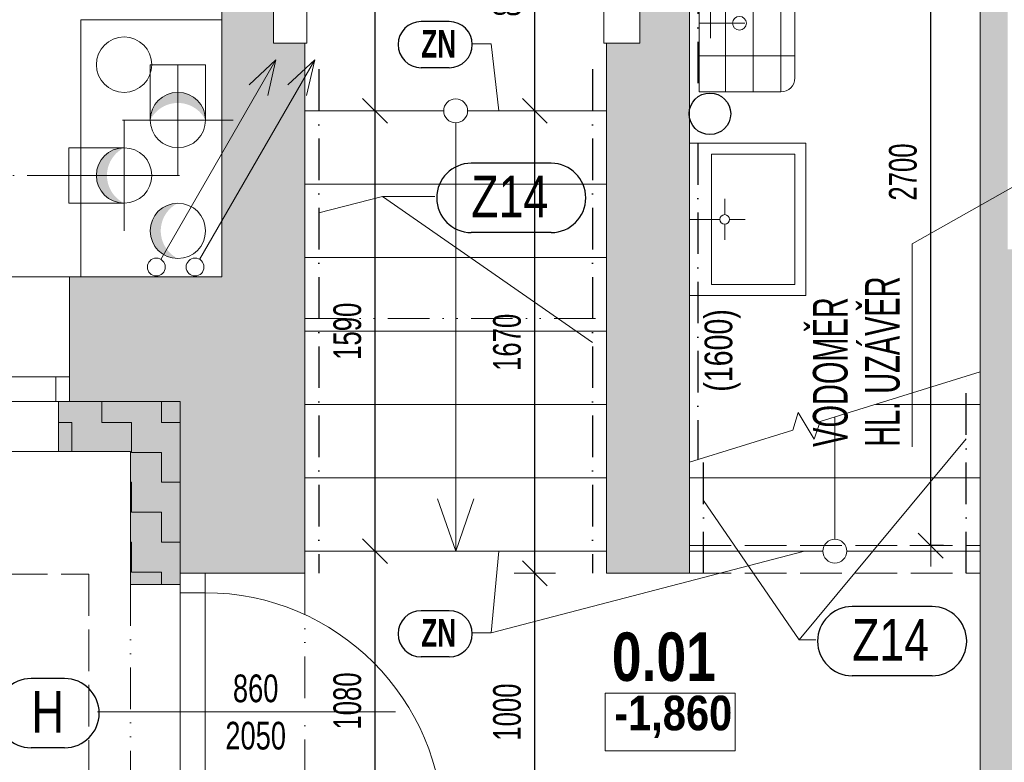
# Model space of a CAD drawing. Header units: millimetres. Extents: x -97971 to 48677, y -63570 to -5533.
# Tile 35 of 65: x -1808 to 1750, y -58899 to -56218. Entities that reach past the tile are written whole.
import ezdxf

# ---------------------------------------------------------------- set-up
doc = ezdxf.new("R2010")
doc.units = ezdxf.units.MM
doc.header["$PDMODE"] = 65
for name, pattern in [('Carkovana 2x_1', [200, 150, -50]), ('Cerchovana_1', [250, 150, -50, 0, -50]), ('JIS_09_15', [300, 150, -50, 0, -50, 0, -50])]:
    doc.linetypes.add(name, pattern=pattern)
for name, color, linetype, lineweight in [('XR$1$1.PP - NÁVRH_1', 7, 'Continuous', 25), ('XR$2$KOTY_1', 7, 'Continuous', 25), ('XR$3$ZAŘIZOVÁKY_1', 7, 'Continuous', 25), ('XR$4$VÝPLNĚ_1', 7, 'Continuous', 25), ('XR$6$VÝROBKY ___1', 7, 'Continuous', 25), ('XR$7$FILING ___1', 7, 'Continuous', 25), ('XR$8$TZB ___1', 7, 'Continuous', 25), ('XR$9$KCE NAD_1', 7, 'Continuous', 25)]:
    doc.layers.add(name, color=color, linetype=linetype, lineweight=lineweight)
doc.styles.add('ARIAL', font='ARIAL.TTF')
doc.styles.add('Arial Black', font='Arial Black')
doc.styles.add('ARIALNARROW', font='ARIALN.TTF')
doc.dimstyles.new('DIMSTYLE_3', dxfattribs={"dimtxt": 100, "dimasz": 150, "dimexe": 0, "dimexo": 0, "dimgap": 50, "dimtad": 2, "dimdec": 0, "dimrnd": 5, "dimzin": 12, "dimdsep": 46, "dimtxsty": 'ARIALNARROW', "dimblk1": 'ALL_ML_STRICH', "dimblk2": 'ALL_ML_STRICH', "dimsah": 1, "dimcen": 0, "dimclrd": 6, "dimclre": 6, "dimclrt": 6, "dimadec": 0, "dimazin": 0, "dimtfac": 1, "dimtdec": 0, "dimtix": 1, "dimtmove": 2, "dimatfit": 3, "dimfxl": 0, "dimtzin": 0, "dimlwd": 0, "dimlwe": 13, "dimarcsym": 0})
doc.dimstyles.new('DIMSTYLE_5', dxfattribs={"dimtxt": 100, "dimasz": 150, "dimexe": 0, "dimexo": 0, "dimgap": 50, "dimtad": 2, "dimdec": 0, "dimrnd": 5, "dimzin": 12, "dimdsep": 46, "dimtxsty": 'ARIALNARROW', "dimblk1": 'ALL_ML_STRICH', "dimblk2": 'ALL_ML_STRICH', "dimsah": 1, "dimcen": 0, "dimclrd": 6, "dimclre": 6, "dimclrt": 6, "dimadec": 0, "dimazin": 0, "dimtfac": 1, "dimtdec": 0, "dimtix": 1, "dimtmove": 2, "dimatfit": 3, "dimfxl": 0, "dimtvp": 1.2, "dimtzin": 0, "dimlwd": 0, "dimlwe": 13, "dimarcsym": 0})

# ---------------------------------------------------------------- blocks, each defined once
blk = doc.blocks.new('ALL_ML_STRICH')
at = {"color": 0, "linetype": 'ByBlock', "lineweight": -2}
for p, q in [((0, -0.5), (0, 0.5)), ((-0.3, -0.3), (0.3, 0.3)), ((-1, 0), (0.5, 0))]:
    blk.add_line(p, q, dxfattribs=at)
blk = doc.blocks.new('*D24')
at = {"layer": 'DEFPOINTS', "color": 6, "linetype": 'Continuous', "lineweight": 13}
for p in [(-1227.8, -58216.7), (-2969.6, -59216.7), (-1227.8, -59216.7)]:
    blk.add_point(p, dxfattribs=at)
at = {"layer": 'XR$2$KOTY_1', "color": 6, "linetype": 'Continuous', "lineweight": -2}
for p, q in [((-2449.2, -58216.7), (-2969.6, -58216.7)), ((-2969.6, -59216.7), (-2969.6, -58216.7)), ((-2449.2, -59216.7), (-2969.6, -59216.7))]:
    blk.add_line(p, q, dxfattribs=at)
at = {"layer": 'XR$2$KOTY_1', "color": 6, "linetype": 'Continuous', "lineweight": 13, "xscale": 150, "yscale": 150, "zscale": 150}
for p, rotation in [((-2969.6, -58216.7), 90), ((-2969.6, -59216.7), 270)]:
    blk.add_blockref('ALL_ML_STRICH', p, dxfattribs=dict(at, rotation=rotation))
at = {"layer": 'XR$2$KOTY_1', "color": 6, "linetype": 'Continuous', "lineweight": 13, "insert": (-2919.6, -58831.3), "char_height": 100, "width": 5, "attachment_point": 1, "rotation": 90, "line_spacing_factor": 0.60241, "style": 'ARIALNARROW'}
blk.add_mtext('\\W0.81;2050', dxfattribs=at)
at = {"layer": 'XR$2$KOTY_1', "color": 6, "linetype": 'Continuous', "lineweight": 13, "insert": (-3069.6, -58717.7), "char_height": 100, "width": 324.571, "attachment_point": 5, "rotation": 90, "style": 'ARIALNARROW'}
blk.add_mtext('\\W0.81;\\A1;{1000}', dxfattribs=at)
blk = doc.blocks.new('*D25')
at = {"layer": 'DEFPOINTS', "color": 6, "linetype": 'Continuous', "lineweight": 13}
for p in [(-1227.8, -57596.7), (-2969.6, -58216.7), (-1227.8, -58216.7)]:
    blk.add_point(p, dxfattribs=at)
at = {"layer": 'XR$2$KOTY_1', "color": 6, "linetype": 'Continuous', "lineweight": -2}
for p, q in [((-2969.6, -57596.7), (-2969.6, -57596.7)), ((-2969.6, -58216.7), (-2969.6, -57596.7)), ((-2449.2, -58216.7), (-2969.6, -58216.7))]:
    blk.add_line(p, q, dxfattribs=at)
at = {"layer": 'XR$2$KOTY_1', "color": 6, "linetype": 'Continuous', "lineweight": 13, "xscale": 150, "yscale": 150, "zscale": 150}
for p, rotation in [((-2969.6, -57596.7), 90), ((-2969.6, -58216.7), 270)]:
    blk.add_blockref('ALL_ML_STRICH', p, dxfattribs=dict(at, rotation=rotation))
at = {"layer": 'XR$2$KOTY_1', "color": 6, "linetype": 'Continuous', "lineweight": 13, "insert": (-3069.6, -57904.1), "char_height": 100, "width": 243.429, "attachment_point": 5, "rotation": 90, "style": 'ARIALNARROW'}
blk.add_mtext('\\W0.81;\\A1;{620}', dxfattribs=at)
blk = doc.blocks.new('*D69')
at = {"layer": 'DEFPOINTS', "color": 6, "linetype": 'Continuous', "lineweight": 13}
for p in [(-1407.8, -57776.7), (-3419.6, -59666.7), (-1227.8, -59666.7)]:
    blk.add_point(p, dxfattribs=at)
at = {"layer": 'XR$2$KOTY_1', "color": 6, "linetype": 'Continuous', "lineweight": -2}
for p, q in [((-3419.6, -57776.7), (-3419.6, -57776.7)), ((-3419.6, -59666.7), (-3419.6, -57776.7)), ((-2169.1, -59666.7), (-3419.6, -59666.7))]:
    blk.add_line(p, q, dxfattribs=at)
at = {"layer": 'XR$2$KOTY_1', "color": 6, "linetype": 'Continuous', "lineweight": 13, "xscale": 150, "yscale": 150, "zscale": 150}
for p, rotation in [((-3419.6, -57776.7), 90), ((-3419.6, -59666.7), 270)]:
    blk.add_blockref('ALL_ML_STRICH', p, dxfattribs=dict(at, rotation=rotation))
at = {"layer": 'XR$2$KOTY_1', "color": 6, "linetype": 'Continuous', "lineweight": 13, "insert": (-3519.6, -58722.7), "char_height": 100, "width": 324.571, "attachment_point": 5, "rotation": 90, "style": 'ARIALNARROW'}
blk.add_mtext('\\W0.81;\\A1;{1890}', dxfattribs=at)
blk = doc.blocks.new('*D70')
at = {"layer": 'DEFPOINTS', "color": 6, "linetype": 'Continuous', "lineweight": 13}
for p in [(-1227.8, -57596.7), (-3419.6, -57776.7), (-1407.8, -57776.7)]:
    blk.add_point(p, dxfattribs=at)
at = {"layer": 'XR$2$KOTY_1', "color": 6, "linetype": 'Continuous', "lineweight": -2}
for p, q in [((-3419.6, -57596.7), (-3419.6, -57596.7)), ((-3419.6, -57776.7), (-3419.6, -57596.7)), ((-3419.6, -57776.7), (-3419.6, -57776.7))]:
    blk.add_line(p, q, dxfattribs=at)
at = {"layer": 'XR$2$KOTY_1', "color": 6, "linetype": 'Continuous', "lineweight": 13, "xscale": 150, "yscale": 150, "zscale": 150}
for p, rotation in [((-3419.6, -57596.7), 90), ((-3419.6, -57776.7), 270)]:
    blk.add_blockref('ALL_ML_STRICH', p, dxfattribs=dict(at, rotation=rotation))
at = {"layer": 'XR$2$KOTY_1', "color": 6, "linetype": 'Continuous', "lineweight": 13, "insert": (-3519.6, -57901.8), "char_height": 100, "width": 243.429, "attachment_point": 5, "rotation": 90, "style": 'ARIALNARROW'}
blk.add_mtext('\\W0.81;\\A1;{180}', dxfattribs=at)
blk = doc.blocks.new('*D74')
at = {"layer": 'DEFPOINTS', "color": 6, "linetype": 'Continuous', "lineweight": 13}
for p in [(-17937.8, -57596.7), (-1407.8, -59846.7), (-17937.8, -61853)]:
    blk.add_point(p, dxfattribs=at)
at = {"layer": 'XR$2$KOTY_1', "color": 6, "linetype": 'Continuous', "lineweight": -2}
for p, q in [((-17937.8, -61495.2), (-17937.8, -61853)), ((-1407.8, -61564.9), (-1407.8, -61853)), ((-17937.8, -61853), (-1407.8, -61853))]:
    blk.add_line(p, q, dxfattribs=at)
at = {"layer": 'XR$2$KOTY_1', "color": 6, "linetype": 'Continuous', "lineweight": 13, "xscale": 150, "yscale": 150, "zscale": 150, "rotation": 180}
blk.add_blockref('ALL_ML_STRICH', (-17937.8, -61853), dxfattribs=at)
at = {"layer": 'XR$2$KOTY_1', "color": 6, "linetype": 'Continuous', "lineweight": 13, "xscale": 150, "yscale": 150, "zscale": 150}
blk.add_blockref('ALL_ML_STRICH', (-1407.8, -61853), dxfattribs=at)
at = {"layer": 'XR$2$KOTY_1', "color": 6, "linetype": 'Continuous', "lineweight": 13, "insert": (-9677.5, -61753), "char_height": 100, "width": 405.714, "attachment_point": 5, "style": 'ARIALNARROW'}
blk.add_mtext('\\W0.81;\\A1;{16530}', dxfattribs=at)
blk = doc.blocks.new('*D87')
at = {"layer": 'DEFPOINTS', "color": 6, "linetype": 'Continuous', "lineweight": 13}
for p in [(-2627.8, -57146.7), (-1627.8, -57146.7), (-2627.8, -61390.3)]:
    blk.add_point(p, dxfattribs=at)
at = {"layer": 'XR$2$KOTY_1', "color": 6, "linetype": 'Continuous', "lineweight": -2}
for p, q in [((-2627.8, -60861.5), (-2627.8, -61390.3)), ((-1627.8, -60865.3), (-1627.8, -61390.3)), ((-2627.8, -61390.3), (-1627.8, -61390.3))]:
    blk.add_line(p, q, dxfattribs=at)
at = {"layer": 'XR$2$KOTY_1', "color": 6, "linetype": 'Continuous', "lineweight": 13, "xscale": 150, "yscale": 150, "zscale": 150, "rotation": 180}
blk.add_blockref('ALL_ML_STRICH', (-2627.8, -61390.3), dxfattribs=at)
at = {"layer": 'XR$2$KOTY_1', "color": 6, "linetype": 'Continuous', "lineweight": 13, "xscale": 150, "yscale": 150, "zscale": 150}
blk.add_blockref('ALL_ML_STRICH', (-1627.8, -61390.3), dxfattribs=at)
at = {"layer": 'XR$2$KOTY_1', "color": 6, "linetype": 'Continuous', "lineweight": 13, "insert": (-2128.9, -61290.3), "char_height": 100, "width": 324.571, "attachment_point": 5, "style": 'ARIALNARROW'}
blk.add_mtext('\\W0.81;\\A1;{1000}', dxfattribs=at)
at = {"layer": 'XR$2$KOTY_1', "color": 6, "linetype": 'Continuous', "lineweight": 13, "insert": (-2375, -61440.3), "char_height": 100, "width": 5, "attachment_point": 1, "line_spacing_factor": 0.60241, "style": 'ARIALNARROW'}
blk.add_mtext('\\W0.81;850(1550)', dxfattribs=at)
blk = doc.blocks.new('*D88')
at = {"layer": 'DEFPOINTS', "color": 6, "linetype": 'Continuous', "lineweight": 13}
for p in [(-1627.8, -57146.7), (-1227.8, -57596.7), (-1627.8, -61390.3)]:
    blk.add_point(p, dxfattribs=at)
at = {"layer": 'XR$2$KOTY_1', "color": 6, "linetype": 'Continuous', "lineweight": -2}
for p, q in [((-1627.8, -60865.3), (-1627.8, -61390.3)), ((-1227.8, -60865.3), (-1227.8, -61390.3)), ((-1627.8, -61390.3), (-1227.8, -61390.3))]:
    blk.add_line(p, q, dxfattribs=at)
at = {"layer": 'XR$2$KOTY_1', "color": 6, "linetype": 'Continuous', "lineweight": 13, "xscale": 150, "yscale": 150, "zscale": 150, "rotation": 180}
blk.add_blockref('ALL_ML_STRICH', (-1627.8, -61390.3), dxfattribs=at)
at = {"layer": 'XR$2$KOTY_1', "color": 6, "linetype": 'Continuous', "lineweight": 13, "xscale": 150, "yscale": 150, "zscale": 150}
blk.add_blockref('ALL_ML_STRICH', (-1227.8, -61390.3), dxfattribs=at)
at = {"layer": 'XR$2$KOTY_1', "color": 6, "linetype": 'Continuous', "lineweight": 13, "insert": (-1425.3, -61290.3), "char_height": 100, "width": 243.429, "attachment_point": 5, "style": 'ARIALNARROW'}
blk.add_mtext('\\W0.81;\\A1;{400}', dxfattribs=at)
blk = doc.blocks.new('*D105')
at = {"layer": 'DEFPOINTS', "color": 6, "linetype": 'Continuous', "lineweight": 13}
for p in [(312.2, -58216.7), (53.2, -59216.7), (362.2, -59216.7)]:
    blk.add_point(p, dxfattribs=at)
at = {"layer": 'XR$2$KOTY_1', "color": 6, "linetype": 'Continuous', "lineweight": -2}
for p, q in [((53.2, -58216.7), (53.2, -58216.7)), ((53.2, -59216.7), (53.2, -58216.7)), ((53.2, -59216.7), (53.2, -59216.7))]:
    blk.add_line(p, q, dxfattribs=at)
at = {"layer": 'XR$2$KOTY_1', "color": 6, "linetype": 'Continuous', "lineweight": 13, "xscale": 150, "yscale": 150, "zscale": 150}
for p, rotation in [((53.2, -58216.7), 90), ((53.2, -59216.7), 270)]:
    blk.add_blockref('ALL_ML_STRICH', p, dxfattribs=dict(at, rotation=rotation))
at = {"layer": 'XR$2$KOTY_1', "color": 6, "linetype": 'Continuous', "lineweight": 13, "insert": (-46.8, -58717.7), "char_height": 100, "width": 324.571, "attachment_point": 5, "rotation": 90, "style": 'ARIALNARROW'}
blk.add_mtext('\\W0.81;\\A1;{1000}', dxfattribs=at)
blk = doc.blocks.new('*D106')
at = {"layer": 'DEFPOINTS', "color": 6, "linetype": 'Continuous', "lineweight": 13}
for p in [(312.2, -56546.7), (53.2, -58216.7), (312.2, -58216.7)]:
    blk.add_point(p, dxfattribs=at)
at = {"layer": 'XR$2$KOTY_1', "color": 6, "linetype": 'Continuous', "lineweight": -2}
for p, q in [((53.2, -56546.7), (53.2, -56546.7)), ((53.2, -58216.7), (53.2, -56546.7)), ((53.2, -58216.7), (53.2, -58216.7))]:
    blk.add_line(p, q, dxfattribs=at)
at = {"layer": 'XR$2$KOTY_1', "color": 6, "linetype": 'Continuous', "lineweight": 13, "xscale": 150, "yscale": 150, "zscale": 150}
for p, rotation in [((53.2, -56546.7), 90), ((53.2, -58216.7), 270)]:
    blk.add_blockref('ALL_ML_STRICH', p, dxfattribs=dict(at, rotation=rotation))
at = {"layer": 'XR$2$KOTY_1', "color": 6, "linetype": 'Continuous', "lineweight": 13, "insert": (-46.8, -57382.7), "char_height": 100, "width": 324.571, "attachment_point": 5, "rotation": 90, "style": 'ARIALNARROW'}
blk.add_mtext('\\W0.81;\\A1;{1670}', dxfattribs=at)
blk = doc.blocks.new('*D107')
at = {"layer": 'DEFPOINTS', "color": 6, "linetype": 'Continuous', "lineweight": 13}
for p in [(312.2, -55716.7), (53.2, -56546.7), (312.2, -56546.7)]:
    blk.add_point(p, dxfattribs=at)
at = {"layer": 'XR$2$KOTY_1', "color": 6, "linetype": 'Continuous', "lineweight": -2}
for p, q in [((53.2, -55716.7), (53.2, -55716.7)), ((53.2, -56546.7), (53.2, -55716.7)), ((53.2, -56546.7), (53.2, -56546.7))]:
    blk.add_line(p, q, dxfattribs=at)
at = {"layer": 'XR$2$KOTY_1', "color": 6, "linetype": 'Continuous', "lineweight": 13, "xscale": 150, "yscale": 150, "zscale": 150}
for p, rotation in [((53.2, -55716.7), 90), ((53.2, -56546.7), 270)]:
    blk.add_blockref('ALL_ML_STRICH', p, dxfattribs=dict(at, rotation=rotation))
at = {"layer": 'XR$2$KOTY_1', "color": 6, "linetype": 'Continuous', "lineweight": 13, "insert": (-46.8, -56129.1), "char_height": 100, "width": 243.429, "attachment_point": 5, "rotation": 90, "style": 'ARIALNARROW'}
blk.add_mtext('\\W0.81;\\A1;{830}', dxfattribs=at)
blk = doc.blocks.new('*D116')
at = {"layer": 'DEFPOINTS', "color": 6, "linetype": 'Continuous', "lineweight": 13}
for p in [(1662.2, -55416.7), (1442.9, -58116.7), (1483.6, -58116.7)]:
    blk.add_point(p, dxfattribs=at)
at = {"layer": 'XR$2$KOTY_1', "color": 6, "linetype": 'Continuous', "lineweight": -2}
for p, q in [((1483.6, -55416.7), (1483.6, -55416.7)), ((1483.6, -58116.7), (1483.6, -55416.7)), ((1529.5, -58116.7), (1483.6, -58116.7))]:
    blk.add_line(p, q, dxfattribs=at)
at = {"layer": 'XR$2$KOTY_1', "color": 6, "linetype": 'Continuous', "lineweight": 13, "xscale": 150, "yscale": 150, "zscale": 150}
for p, rotation in [((1483.6, -55416.7), 90), ((1483.6, -58116.7), 270)]:
    blk.add_blockref('ALL_ML_STRICH', p, dxfattribs=dict(at, rotation=rotation))
at = {"layer": 'XR$2$KOTY_1', "color": 6, "linetype": 'Continuous', "lineweight": 13, "insert": (1383.6, -56767.7), "char_height": 100, "width": 324.571, "attachment_point": 5, "rotation": 90, "style": 'ARIALNARROW'}
blk.add_mtext('\\W0.81;\\A1;{2700}', dxfattribs=at)
blk = doc.blocks.new('*D154')
at = {"layer": 'DEFPOINTS', "color": 6, "linetype": 'Continuous', "lineweight": 13}
for p in [(-777.8, -58136.7), (-777.8, -59216.7), (-523.9, -59216.7)]:
    blk.add_point(p, dxfattribs=at)
at = {"layer": 'XR$2$KOTY_1', "color": 6, "linetype": 'Continuous', "lineweight": -2}
for p, q in [((-523.9, -58136.7), (-523.9, -58136.7)), ((-523.9, -59216.7), (-523.9, -58136.7)), ((-523.9, -59216.7), (-523.9, -59216.7))]:
    blk.add_line(p, q, dxfattribs=at)
at = {"layer": 'XR$2$KOTY_1', "color": 6, "linetype": 'Continuous', "lineweight": 13, "xscale": 150, "yscale": 150, "zscale": 150}
for p, rotation in [((-523.9, -58136.7), 90), ((-523.9, -59216.7), 270)]:
    blk.add_blockref('ALL_ML_STRICH', p, dxfattribs=dict(at, rotation=rotation))
at = {"layer": 'XR$2$KOTY_1', "color": 6, "linetype": 'Continuous', "lineweight": 13, "insert": (-623.9, -58677.7), "char_height": 100, "width": 324.571, "attachment_point": 5, "rotation": 90, "style": 'ARIALNARROW'}
blk.add_mtext('\\W0.81;\\A1;{1080}', dxfattribs=at)
blk = doc.blocks.new('*D155')
at = {"layer": 'DEFPOINTS', "color": 6, "linetype": 'Continuous', "lineweight": 13}
for p in [(-777.8, -56546.7), (-777.8, -58136.7), (-523.9, -58136.7)]:
    blk.add_point(p, dxfattribs=at)
at = {"layer": 'XR$2$KOTY_1', "color": 6, "linetype": 'Continuous', "lineweight": -2}
for p, q in [((-523.9, -56546.7), (-523.9, -56546.7)), ((-523.9, -58136.7), (-523.9, -56546.7)), ((-523.9, -58136.7), (-523.9, -58136.7))]:
    blk.add_line(p, q, dxfattribs=at)
at = {"layer": 'XR$2$KOTY_1', "color": 6, "linetype": 'Continuous', "lineweight": 13, "xscale": 150, "yscale": 150, "zscale": 150}
for p, rotation in [((-523.9, -56546.7), 90), ((-523.9, -58136.7), 270)]:
    blk.add_blockref('ALL_ML_STRICH', p, dxfattribs=dict(at, rotation=rotation))
at = {"layer": 'XR$2$KOTY_1', "color": 6, "linetype": 'Continuous', "lineweight": 13, "insert": (-623.9, -57342.7), "char_height": 100, "width": 324.571, "attachment_point": 5, "rotation": 90, "style": 'ARIALNARROW'}
blk.add_mtext('\\W0.81;\\A1;{1590}', dxfattribs=at)
blk = doc.blocks.new('*D156')
at = {"layer": 'DEFPOINTS', "color": 6, "linetype": 'Continuous', "lineweight": 13}
for p in [(-1077.8, -54166.7), (-777.8, -56546.7), (-523.9, -56546.7)]:
    blk.add_point(p, dxfattribs=at)
at = {"layer": 'XR$2$KOTY_1', "color": 6, "linetype": 'Continuous', "lineweight": -2}
for p, q in [((-523.9, -54166.7), (-523.9, -54166.7)), ((-523.9, -56546.7), (-523.9, -54166.7)), ((-523.9, -56546.7), (-523.9, -56546.7))]:
    blk.add_line(p, q, dxfattribs=at)
at = {"layer": 'XR$2$KOTY_1', "color": 6, "linetype": 'Continuous', "lineweight": 13, "xscale": 150, "yscale": 150, "zscale": 150}
for p, rotation in [((-523.9, -54166.7), 90), ((-523.9, -56546.7), 270)]:
    blk.add_blockref('ALL_ML_STRICH', p, dxfattribs=dict(at, rotation=rotation))
at = {"layer": 'XR$2$KOTY_1', "color": 6, "linetype": 'Continuous', "lineweight": 13, "insert": (-623.9, -55357.7), "char_height": 100, "width": 324.571, "attachment_point": 5, "rotation": 90, "style": 'ARIALNARROW'}
blk.add_mtext('\\W0.81;\\A1;{2380}', dxfattribs=at)
blk = doc.blocks.new('KOMPLEXNÍ OBJEKT_19')
at = {"layer": 'XR$3$ZAŘIZOVÁKY_1', "color": 251, "linetype": 'Continuous', "lineweight": 13}
for p, q in [((612.2, -56663.4), (612.2, -57214.1)), ((612.2, -56663.4), (1032.2, -56663.4)), ((1032.2, -57214.1), (1032.2, -56663.4)), ((692.2, -56703.4), (992.2, -56703.4)), ((692.2, -57174.1), (692.2, -56703.4)), ((992.2, -56703.4), (992.2, -57174.1)), ((739.3, -56921.5), (739.3, -56864.8)), ((722.2, -56938.7), (612.2, -56938.7)), ((739.3, -56955.9), (739.3, -57012.6)), ((756.5, -56938.7), (813.2, -56938.7)), ((992.2, -57174.1), (692.2, -57174.1)), ((612.2, -57214.1), (956.2, -57214.1)), ((612.2, -57214.1), (1032.2, -57214.1))]:
    blk.add_line(p, q, dxfattribs=at)
blk.add_arc((739.3, -56938.7), 17.2, 270.0000172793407, 269.9999999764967, dxfattribs=at)
blk = doc.blocks.new('KOMPLEXNÍ OBJEKT_28')
at = {"layer": 'XR$3$ZAŘIZOVÁKY_1', "color": 251, "linetype": 'Continuous', "lineweight": 13}
for p, q in [((647.5, -55983), (647.5, -56478)), ((942.5, -55983), (647.5, -55983)), ((942.5, -55983), (667.5, -55983)), ((742.5, -56478), (742.5, -55983)), ((842.5, -56478), (842.5, -55983)), ((942.5, -56478), (942.5, -55983)), ((992.5, -56428), (992.5, -56033)), ((992.5, -56113.3), (647.5, -56113.3)), ((688.4, -56176.7), (688.4, -56230.5)), ((647.5, -56230.5), (792.5, -56230.5)), ((667.5, -56230.5), (812.5, -56230.5)), ((688.4, -56284.2), (688.4, -56230.5)), ((992.5, -56347.6), (647.5, -56347.6)), ((647.5, -56478), (942.5, -56478)), ((667.5, -56478), (942.5, -56478))]:
    blk.add_line(p, q, dxfattribs=at)
blk.add_circle((792.5, -56230.5), 25, dxfattribs=at)
for centre, start, end in [((942.5, -56033), 0, 90), ((942.5, -56428), 270, 0)]:
    blk.add_arc(centre, 50, start, end, dxfattribs=at)

msp = doc.modelspace()

# ---------------------------------------------------------------- hatches: boundary and pattern name
at = {"layer": 'XR$7$FILING ___1', "linetype": 'Carkovana 2x_1', "lineweight": 50}
msp.add_hatch(color=254, dxfattribs=at).paths.add_polyline_path([(1962.2, -55316.7), (1662.2, -55316.7), (1662.2, -59216.7), (-1227.8, -59216.7), (-1227.8, -59666.7), (3851.6, -59666.7), (3851.6, -59216.7), (1962.2, -59216.7), (1962.2, -59066.5), (1912.2, -59066.5), (1912.2, -58566.5), (1962.2, -58566.5), (1962.2, -57046.7), (1762.2, -57046.7), (1762.2, -56146.7), (1832.2, -56146.7), (1832.2, -55666.7), (1962.2, -55666.7)])
at = {"layer": 'XR$7$FILING ___1', "linetype": 'Continuous', "lineweight": 13}
msp.add_hatch(color=254, dxfattribs=at).paths.add_polyline_path([(-890.5, -55802.7), (-777.8, -55802.7), (-777.8, -55366.7), (-1077.8, -55366.7), (-1077.8, -57146.7), (-1627.8, -57146.7), (-1627.8, -57596.7), (-1227.8, -57596.7), (-1227.8, -58216.7), (-777.8, -58216.7), (-777.8, -56302.7), (-890.5, -56302.7)])
at = {"layer": 'XR$7$FILING ___1', "linetype": 'Continuous', "lineweight": 50}
msp.add_hatch(color=254, dxfattribs=at).paths.add_polyline_path([(612.2, -55416.7), (312.2, -55416.7), (312.2, -55852.7), (432.9, -55852.7), (432.9, -56302.7), (312.2, -56302.7), (312.2, -58216.7), (612.2, -58216.7)])
at = {"layer": 'XR$7$FILING ___1', "linetype": 'Continuous', "lineweight": 13}
msp.add_hatch(color=11, dxfattribs=at).paths.add_polyline_path([(-1667.8, -57596.7), (-1667.8, -57776.7), (-1407.8, -57776.7), (-1407.8, -58256.7), (-1227.8, -58256.7), (-1227.8, -57596.7)], flags=0)
h = msp.add_hatch(dxfattribs=at)
h.set_pattern_fill('VZOR', scale=108, style=0, pattern_type=2)
h.set_pattern_definition([(0, (216, 216), (108, 108), [108, -108]), (90, (216, 216), (-108, 108), [108, -108])])
h.paths.add_polyline_path([(-1667.8, -57596.7), (-1667.8, -57776.7), (-1407.8, -57776.7), (-1407.8, -58256.7), (-1227.8, -58256.7), (-1227.8, -57596.7)], flags=0)
at = {"layer": 'XR$8$TZB ___1', "linetype": 'JIS_09_15', "lineweight": 13}
for points in [[(-1136.6, -56580.1), (-1137.1, -56570), (-1138.7, -56560), (-1141.2, -56550.2), (-1144.7, -56540.7), (-1149.2, -56531.6), (-1154.5, -56523), (-1160.7, -56515), (-1167.7, -56507.6), (-1175.4, -56501), (-1183.7, -56495.2), (-1192.6, -56490.3), (-1201.9, -56486.3), (-1211.5, -56483.3), (-1221.5, -56481.3), (-1231.5, -56480.2), (-1241.7, -56480.2), (-1251.7, -56481.3), (-1261.7, -56483.3), (-1271.3, -56486.3), (-1280.6, -56490.3), (-1289.5, -56495.2), (-1297.8, -56501), (-1305.5, -56507.6), (-1312.5, -56515), (-1318.7, -56523), (-1324, -56531.6), (-1328.5, -56540.7), (-1332, -56550.2), (-1334.6, -56560), (-1336.1, -56570), (-1336.6, -56580.1), (-1332.8, -56573.1), (-1328.5, -56566.4), (-1323.7, -56560), (-1318.5, -56554), (-1312.8, -56548.3), (-1306.8, -56543.1), (-1300.4, -56538.3), (-1293.7, -56534), (-1286.7, -56530.1), (-1279.4, -56526.8), (-1271.9, -56524), (-1264.3, -56521.8), (-1256.5, -56520.1), (-1248.6, -56518.9), (-1240.6, -56518.4), (-1232.6, -56518.4), (-1224.7, -56518.9), (-1216.7, -56520.1), (-1208.9, -56521.8), (-1201.3, -56524), (-1193.8, -56526.8), (-1186.5, -56530.1), (-1179.5, -56534), (-1172.8, -56538.3), (-1166.4, -56543.1), (-1160.4, -56548.3), (-1154.8, -56554), (-1149.5, -56560), (-1144.7, -56566.4), (-1140.4, -56573.1)], [(-1430.9, -56680.1), (-1441, -56680.6), (-1451, -56682.2), (-1460.8, -56684.7), (-1470.3, -56688.2), (-1479.4, -56692.7), (-1488, -56698), (-1496, -56704.2), (-1503.4, -56711.2), (-1510, -56718.9), (-1515.8, -56727.2), (-1520.7, -56736.1), (-1524.7, -56745.4), (-1527.7, -56755), (-1529.7, -56765), (-1530.8, -56775), (-1530.8, -56785.2), (-1529.7, -56795.3), (-1527.7, -56805.2), (-1524.7, -56814.8), (-1520.7, -56824.2), (-1515.8, -56833), (-1510, -56841.3), (-1503.4, -56849), (-1496, -56856), (-1488, -56862.2), (-1479.4, -56867.5), (-1470.3, -56872), (-1460.8, -56875.5), (-1451, -56878.1), (-1441, -56879.6), (-1430.9, -56880.1), (-1437.9, -56876.3), (-1444.6, -56872), (-1451, -56867.2), (-1457.1, -56862), (-1462.7, -56856.3), (-1467.9, -56850.3), (-1472.7, -56843.9), (-1477, -56837.2), (-1480.9, -56830.2), (-1484.2, -56822.9), (-1487, -56815.4), (-1489.2, -56807.8), (-1490.9, -56800), (-1492.1, -56792.1), (-1492.6, -56784.1), (-1492.6, -56776.1), (-1492.1, -56768.2), (-1490.9, -56760.3), (-1489.2, -56752.5), (-1487, -56744.8), (-1484.2, -56737.3), (-1480.9, -56730), (-1477, -56723), (-1472.7, -56716.3), (-1467.9, -56709.9), (-1462.7, -56703.9), (-1457.1, -56698.3), (-1451, -56693), (-1444.6, -56688.2), (-1437.9, -56683.9)], [(-1236.6, -56880.1), (-1246.7, -56880.6), (-1256.7, -56882.2), (-1266.5, -56884.7), (-1276, -56888.2), (-1285.1, -56892.7), (-1293.7, -56898), (-1301.7, -56904.2), (-1309.1, -56911.2), (-1315.7, -56918.9), (-1321.5, -56927.2), (-1326.4, -56936.1), (-1330.4, -56945.4), (-1333.4, -56955), (-1335.5, -56965), (-1336.5, -56975), (-1336.5, -56985.2), (-1335.5, -56995.3), (-1333.4, -57005.2), (-1330.4, -57014.8), (-1326.4, -57024.2), (-1321.5, -57033), (-1315.7, -57041.3), (-1309.1, -57049), (-1301.7, -57056), (-1293.7, -57062.2), (-1285.1, -57067.5), (-1276, -57072), (-1266.5, -57075.5), (-1256.7, -57078.1), (-1246.7, -57079.6), (-1236.6, -57080.1), (-1243.6, -57076.3), (-1250.3, -57072), (-1256.7, -57067.2), (-1262.8, -57062), (-1268.4, -57056.3), (-1273.6, -57050.3), (-1278.4, -57043.9), (-1282.7, -57037.2), (-1286.6, -57030.2), (-1289.9, -57022.9), (-1292.7, -57015.4), (-1294.9, -57007.8), (-1296.6, -57000), (-1297.8, -56992.1), (-1298.3, -56984.1), (-1298.3, -56976.1), (-1297.8, -56968.2), (-1296.6, -56960.3), (-1294.9, -56952.5), (-1292.7, -56944.8), (-1289.9, -56937.3), (-1286.6, -56930), (-1282.7, -56923), (-1278.4, -56916.3), (-1273.6, -56909.9), (-1268.4, -56903.9), (-1262.8, -56898.3), (-1256.7, -56893), (-1250.3, -56888.2), (-1243.6, -56883.9)]]:
    msp.add_hatch(color=131, dxfattribs=at).paths.add_polyline_path(points)

# ---------------------------------------------------------------- linework, layer by layer
at = {"layer": 'XR$1$1.PP - NÁVRH_1', "color": 14, "linetype": 'Continuous', "lineweight": 13}
for p, q in [((1662.2, -59216.7), (1662.2, -55316.7)), ((-1077.8, -57146.7), (-1077.8, -55366.7)), ((612.2, -55516.7), (612.2, -58216.7)), ((-890.5, -55802.7), (-890.5, -56302.7)), ((432.9, -55852.7), (432.9, -56302.7)), ((-890.5, -56302.7), (-777.8, -56302.7)), ((-777.8, -57246.7), (-777.8, -56302.7)), ((312.2, -56302.7), (312.2, -58216.7)), ((432.9, -56302.7), (312.2, -56302.7)), ((-1627.8, -57596.7), (-1627.8, -57146.7)), ((-1627.8, -57146.7), (-1077.8, -57146.7)), ((-777.8, -58216.7), (-777.8, -57146.7)), ((-1627.8, -57596.7), (-1227.8, -57596.7)), ((-1227.8, -58216.7), (-1227.8, -57596.7)), ((-777.8, -58216.7), (-1227.8, -58216.7)), ((312.2, -58216.7), (612.2, -58216.7))]:
    msp.add_line(p, q, dxfattribs=at)
at = {"layer": 'XR$1$1.PP - NÁVRH_1', "color": 7, "linetype": 'Continuous', "lineweight": 13}
for p, q in [((-276, -56546.7), (-777.8, -56546.7)), ((312.2, -56546.7), (-189.7, -56546.7)), ((-232.8, -56589.8), (-232.8, -58136.7)), ((312.2, -56811.7), (-777.8, -56811.7)), ((312.2, -57076.7), (-777.8, -57076.7)), ((-1627.8, -57146.7), (-2627.8, -57146.7)), ((312.2, -57341.7), (-777.8, -57341.7)), ((1084.1, -57668.8), (1662.2, -57489.4)), ((-1667.8, -57596.7), (-1667.8, -57776.7)), ((-1667.8, -57596.7), (-1627.8, -57596.7)), ((312.2, -57606.7), (-777.8, -57606.7)), ((985.3, -57699.5), (1004.4, -57636.5)), ((1004.4, -57636.5), (1062.8, -57731.7)), ((1662.2, -57606.7), (1284.3, -57606.7)), ((1062.8, -57731.7), (1084.1, -57668.8)), ((1137.2, -58093.5), (1137.2, -57652.3)), ((612.2, -57815.3), (985.3, -57699.5)), ((-2587.8, -57776.7), (-1667.8, -57776.7)), ((-1667.8, -57776.7), (-1407.8, -57776.7)), ((-1407.8, -57776.7), (-1407.8, -58256.7)), ((312.2, -57871.7), (-777.8, -57871.7)), ((1662.2, -57871.7), (612.2, -57871.7)), ((-232.8, -58136.7), (-298.8, -57947.9)), ((-232.8, -58136.7), (-166.9, -57947.9)), ((312.2, -58136.7), (-777.8, -58136.7)), ((1094, -58136.7), (612.2, -58136.7)), ((1662.2, -58136.7), (1180.3, -58136.7)), ((-1227.8, -58256.7), (-1227.8, -58216.7)), ((-1227.8, -58256.7), (-1407.8, -58256.7))]:
    msp.add_line(p, q, dxfattribs=at)
at = {"layer": 'XR$1$1.PP - NÁVRH_1', "color": 7, "linetype": 'Carkovana 2x_1', "lineweight": 13}
for p, q in [((612.2, -58116.7), (1662.2, -58116.7)), ((612.2, -58216.7), (1662.2, -58216.7))]:
    msp.add_line(p, q, dxfattribs=at)
at = {"layer": 'XR$1$1.PP - NÁVRH_1', "color": 6, "linetype": 'Continuous', "lineweight": 13}
msp.add_lwpolyline([(306.9, -58857.5), (776.9, -58857.5), (776.9, -58649.1), (306.9, -58649.1), (306.9, -58857.5)], dxfattribs=at)
at = {"layer": 'XR$1$1.PP - NÁVRH_1', "color": 7, "linetype": 'Continuous', "lineweight": 13}
for centre in [(-232.8, -56546.7), (1137.2, -58136.7)]:
    msp.add_circle(centre, 43.2, dxfattribs=at)
at = {"layer": 'XR$2$KOTY_1', "color": 7, "linetype": 'Continuous', "lineweight": 25}
for p, q in [((-256.1, -56224.4), (-357.5, -56224.4)), ((-256.1, -56391.1), (-357.5, -56391.1)), ((-256.1, -58351.7), (-357.5, -58351.7)), ((-256.1, -58518.3), (-357.5, -58518.3))]:
    msp.add_line(p, q, dxfattribs=at)
at = {"layer": 'XR$2$KOTY_1', "color": 7, "linetype": 'Continuous', "lineweight": 13}
for p, q in [((-174.1, -56304.4), (-104.1, -56304.4)), ((-104.1, -56304.4), (-76.6, -56546.7)), ((-104.1, -58431.7), (-76.6, -58136.7)), ((-104.1, -58431.7), (1027.1, -58136.7)), ((-174.1, -58431.7), (-104.1, -58431.7))]:
    msp.add_line(p, q, dxfattribs=at)
at = {"layer": 'XR$2$KOTY_1', "color": 3, "linetype": 'Continuous', "lineweight": 25}
for p, q in [((112.4, -56736.1), (-176.4, -56736.1)), ((112.4, -56986.1), (-176.4, -56986.1)), ((1488.7, -58336.6), (1199.8, -58336.6)), ((-1645.8, -58596.7), (-1766.8, -58596.7)), ((1488.7, -58586.6), (1199.8, -58586.6)), ((-1645.8, -58846.7), (-1766.8, -58846.7))]:
    msp.add_line(p, q, dxfattribs=at)
at = {"layer": 'XR$2$KOTY_1', "color": 5, "linetype": 'Continuous', "lineweight": 13}
for p, q in [((1416.5, -57026.6), (1852.9, -56780.8)), ((1416.5, -57760), (1416.5, -57026.6))]:
    msp.add_line(p, q, dxfattribs=at)
at = {"layer": 'XR$2$KOTY_1', "color": 3, "linetype": 'Continuous', "lineweight": 13}
for p, q in [((-497.5, -56856.1), (-727.8, -56915.2)), ((262.2, -57383.8), (-497.5, -56856.1)), ((-497.5, -56856.1), (-307.5, -56856.1)), ((1612.2, -57730.6), (1008.7, -58456.6)), ((1008.7, -58456.6), (662.2, -57954.2)), ((1008.7, -58456.6), (1068.7, -58456.6))]:
    msp.add_line(p, q, dxfattribs=at)
at = {"layer": 'XR$2$KOTY_1', "color": 7, "linetype": 'Continuous', "lineweight": 25}
for centre, start, end in [((-357.5, -56307.7), 90.0014, 270.0014), ((-256.1, -56307.7), 270.0014, 90.0014), ((-357.5, -58435), 90.0014, 270.0014), ((-256.1, -58435), 270.0014, 90.0014)]:
    msp.add_arc(centre, 83.3, start, end, dxfattribs=at)
at = {"layer": 'XR$2$KOTY_1', "color": 3, "linetype": 'Continuous', "lineweight": 25}
for centre, start, end in [((-176.4, -56861.1), 90, 270), ((112.4, -56861.1), 270, 90), ((1199.8, -58461.6), 90, 270), ((1488.7, -58461.6), 270, 90), ((-1766.8, -58721.7), 90, 270), ((-1645.8, -58721.7), 270, 90)]:
    msp.add_arc(centre, 125, start, end, dxfattribs=at)
at = {"layer": 'XR$3$ZAŘIZOVÁKY_1', "color": 7, "linetype": 'Continuous', "lineweight": 13}
for p, q in [((302.9, -55852.7), (302.9, -56302.7)), ((432.9, -55852.7), (432.9, -56302.7)), ((302.9, -56302.7), (422.9, -56302.7)), ((432.9, -56302.7), (422.9, -56302.7))]:
    msp.add_line(p, q, dxfattribs=at)
at = {"layer": 'XR$4$VÝPLNĚ_1', "color": 132, "linetype": 'Continuous', "lineweight": 13}
for p, q in [((-1627.8, -57506.7), (-2627.8, -57506.7)), ((-1677.8, -57506.7), (-1677.8, -57596.7)), ((-1627.8, -57596.7), (-2627.8, -57596.7)), ((-1227.8, -58216.7), (-1227.8, -59216.7)), ((-1137.8, -58216.7), (-1137.8, -59216.7)), ((-1137.8, -58286.7), (-1227.8, -58286.7)), ((-1526.7, -58716.7), (-450.7, -58716.7))]:
    msp.add_line(p, q, dxfattribs=at)
msp.add_arc((-1137.8, -59146.7), 860, 0, 90, dxfattribs=at)
at = {"layer": 'XR$6$VÝROBKY ___1', "color": 5, "linetype": 'Cerchovana_1', "lineweight": 25}
for p, q in [((-727.8, -56396.7), (-727.8, -58216.7)), ((262.2, -56396.7), (262.2, -58216.7)), ((1612.2, -58216.7), (1612.2, -57504.9)), ((662.2, -58216.7), (662.2, -57815.3))]:
    msp.add_line(p, q, dxfattribs=at)
at = {"layer": 'XR$6$VÝROBKY ___1', "color": 7, "linetype": 'Carkovana 2x_1', "lineweight": 13}
for p, q in [((-2057.8, -58219.7), (-1557.8, -58219.7)), ((-1557.8, -58219.7), (-1557.8, -59219.7))]:
    msp.add_line(p, q, dxfattribs=at)
at = {"layer": 'XR$7$FILING ___1', "color": 7, "linetype": 'Cerchovana_1', "lineweight": 25}
for p, q in [((642.2, -55546.7), (642.2, -56478)), ((642.2, -56663.4), (642.2, -57806))]:
    msp.add_line(p, q, dxfattribs=at)
at = {"layer": 'XR$8$TZB ___1', "color": 1, "linetype": 'Continuous', "lineweight": 13}
for p, q in [((-890.5, -55802.7), (-890.5, -56302.7)), ((-770.5, -56302.7), (-770.5, -55802.7)), ((-890.5, -56302.7), (-770.5, -56302.7))]:
    msp.add_line(p, q, dxfattribs=at)
at = {"layer": 'XR$8$TZB ___1', "color": 131, "linetype": 'Continuous', "lineweight": 13}
for p, q in [((-1336.6, -56380.1), (-1136.6, -56380.1)), ((-1336.6, -56380.1), (-1336.6, -56580.1)), ((-1236.6, -56380.1), (-1236.6, -56780.1)), ((-1136.6, -56580.1), (-1136.6, -56380.1)), ((-1036.6, -56580.1), (-1436.6, -56580.1)), ((-1430.9, -56580.1), (-1430.9, -56980.1)), ((-1630.9, -56880.1), (-1630.9, -56680.1)), ((-1430.9, -56680.1), (-1630.9, -56680.1)), ((-1630.9, -56780.1), (-1230.9, -56780.1)), ((-1630.9, -56880.1), (-1430.9, -56880.1))]:
    msp.add_line(p, q, dxfattribs=at)
at = {"layer": 'XR$8$TZB ___1', "color": 21, "linetype": 'Continuous', "lineweight": 13}
for p, q in [((-1298.4, -57083.6), (-882.3, -56363)), ((-1158.4, -57083.6), (-742.3, -56363)), ((-882.3, -56363), (-979.3, -56452.6)), ((-882.3, -56363), (-911.4, -56491.8)), ((-742.3, -56363), (-839.3, -56452.6)), ((-742.3, -56363), (-771.4, -56491.8))]:
    msp.add_line(p, q, dxfattribs=at)
at = {"layer": 'XR$8$TZB ___1', "color": 131, "linetype": 'Cerchovana_1', "lineweight": 13}
msp.add_line((-1630.9, -56780.1), (-2273.3, -56780.1), dxfattribs=at)
at = {"layer": 'XR$8$TZB ___1', "color": 131, "linetype": 'Continuous', "lineweight": 13}
msp.add_lwpolyline([(-1586.8, -57146.7), (-1586.8, -56218.7), (-1077.8, -56218.7), (-1077.8, -57146.7), (-1586.8, -57146.7)], close=True, dxfattribs=at)
at = {"layer": 'XR$8$TZB ___1', "color": 7, "linetype": 'Continuous', "lineweight": 25}
msp.add_circle((685.9, -56557.4), 75, dxfattribs=at)
at = {"layer": 'XR$8$TZB ___1', "color": 21, "linetype": 'Continuous', "lineweight": 13}
for centre in [(-1314.5, -57110.8), (-1174.5, -57110.8)]:
    msp.add_circle(centre, 32.2, dxfattribs=at)
at = {"layer": 'XR$8$TZB ___1', "color": 131, "linetype": 'Continuous', "lineweight": 13}
for centre, start, end in [((-1430.9, -56380.1), 90, 270), ((-1430.9, -56380.1), 270, 90), ((-1236.6, -56580.1), 0, 180), ((-1236.6, -56580.1), 180, 0), ((-1430.9, -56780.1), 90, 270), ((-1430.9, -56780.1), 270, 90), ((-1236.6, -56980.1), 90, 270), ((-1236.6, -56980.1), 270, 90)]:
    msp.add_arc(centre, 100, start, end, dxfattribs=at)
at = {"layer": 'XR$9$KCE NAD_1', "color": 7, "linetype": 'JIS_09_15', "lineweight": 13}
for p, q in [((-777.8, -57296.7), (312.2, -57296.7)), ((-777.8, -58216.7), (-777.8, -59216.7)), ((-1407.8, -58256.7), (-1407.8, -59176.7))]:
    msp.add_line(p, q, dxfattribs=at)

# ---------------------------------------------------------------- block references
at = {"layer": 'XR$3$ZAŘIZOVÁKY_1', "color": 251, "linetype": 'Continuous', "lineweight": 13}
for name in ['KOMPLEXNÍ OBJEKT_28', 'KOMPLEXNÍ OBJEKT_19']:
    msp.add_blockref(name, (0, 0), dxfattribs=at)

# ---------------------------------------------------------------- texts
at = {"layer": 'XR$1$1.PP - NÁVRH_1', "color": 7, "linetype": 'Continuous', "lineweight": 35, "insert": (331.6, -58607.8), "char_height": 175, "width": 456.843, "attachment_point": 7, "style": 'Arial Black'}
msp.add_mtext('\\W0.69;0.01', dxfattribs=at)
at = {"layer": 'XR$1$1.PP - NÁVRH_1', "color": 6, "linetype": 'Continuous', "lineweight": 13, "insert": (340.2, -58811.6), "char_height": 125, "width": 502.344, "attachment_point": 7, "style": 'ARIALNARROW'}
msp.add_mtext('\\W1.05;\\fArial Narrow|i0|b1|c0|p0;-1,860', dxfattribs=at)
at = {"layer": 'XR$2$KOTY_1', "color": 7, "linetype": 'Continuous', "lineweight": 25, "char_height": 100, "width": 169.598, "attachment_point": 7, "rotation": 0.0014, "style": 'ARIALNARROW'}
for insert in [(-357.5, -56354.4), (-357.5, -58481.7)]:
    msp.add_mtext('\\W0.83;\\fArial Narrow|i0|b1|c0|p0;ZN', dxfattribs=dict(at, insert=insert))
at = {"layer": 'XR$2$KOTY_1', "color": 3, "linetype": 'Continuous', "lineweight": 25, "char_height": 150, "attachment_point": 7, "style": 'ARIAL'}
for s, insert, width in [('\\W0.77;Z14', (-176.4, -56931.1), 346.679), ('\\W0.77;Z14', (1199.8, -58531.6), 346.679), ('\\W0.79;H', (-1766.8, -58791.7), 180.285)]:
    msp.add_mtext(s, dxfattribs=dict(at, insert=insert, width=width))
at = {"layer": 'XR$2$KOTY_1', "color": 5, "linetype": 'Continuous', "lineweight": 13, "insert": (1058.2, -57760), "char_height": 125, "width": 778.85, "attachment_point": 1, "rotation": 90, "line_spacing_factor": 0.903614, "style": 'ARIALNARROW'}
msp.add_mtext('\\W0.73;VODOMĚR\\PHL. UZÁVĚR', dxfattribs=at)
at = {"layer": 'XR$2$KOTY_1', "color": 7, "linetype": 'Continuous', "lineweight": 18, "insert": (796.8, -57560.9), "char_height": 100, "width": 348.872, "attachment_point": 7, "rotation": 90, "style": 'ARIALNARROW'}
msp.add_mtext('\\W0.90;(1600)', dxfattribs=at)
at = {"layer": 'XR$2$KOTY_1', "color": 6, "linetype": 'Continuous', "lineweight": 13, "insert": (-955.5, -58582.1), "char_height": 100, "width": 272.279, "attachment_point": 2, "line_spacing_factor": 1.024096, "style": 'ARIALNARROW'}
msp.add_mtext('\\W0.86;860\\P2050', dxfattribs=at)

# ---------------------------------------------------------------- dimensions: what is measured, and where the dimension line sits
at = {"layer": 'XR$2$KOTY_1', "color": 6, "linetype": 'Continuous', "lineweight": 13}
for base, p1, p2, dimstyle, picture, middle in [((-523.9, -54166.7), (-523.9, -56546.7), (-523.9, -54166.7), 'DIMSTYLE_3', '*D156', (-623.9, -55357.7)), ((1483.6, -55416.7), (1529.5, -58116.7), (1483.6, -55416.7), 'DIMSTYLE_3', '*D116', (1383.6, -56767.7)), ((53.2, -55716.7), (53.2, -56546.7), (53.2, -55716.7), 'DIMSTYLE_3', '*D107', (-46.8, -56129.1)), ((-523.9, -56546.7), (-523.9, -58136.7), (-523.9, -56546.7), 'DIMSTYLE_3', '*D155', (-623.9, -57342.7)), ((53.2, -56546.7), (53.2, -58216.7), (53.2, -56546.7), 'DIMSTYLE_3', '*D106', (-46.8, -57382.7)), ((-3419.6, -57596.7), (-3419.6, -57776.7), (-3419.6, -57596.7), 'DIMSTYLE_5', '*D70', (-3519.6, -57901.8)), ((-2969.6, -57596.7), (-2449.2, -58216.7), (-2969.6, -57596.7), 'DIMSTYLE_3', '*D25', (-3069.6, -57904.1)), ((-3419.6, -57776.7), (-2169.1, -59666.7), (-3419.6, -57776.7), 'DIMSTYLE_3', '*D69', (-3519.6, -58722.7)), ((-523.9, -58136.7), (-523.9, -59216.7), (-523.9, -58136.7), 'DIMSTYLE_3', '*D154', (-623.9, -58677.7)), ((53.2, -58216.7), (53.2, -59216.7), (53.2, -58216.7), 'DIMSTYLE_3', '*D105', (-46.8, -58717.7))]:
    dim = msp.add_linear_dim(base=base, p1=p1, p2=p2, angle=90, dimstyle=dimstyle, override={"dimpost": '<>', "dimclrd": 6, "dimclre": 6, "dimclrt": 6, "dimlwd": 0, "dimlwe": 13}, dxfattribs=at)
    dim.commit()
    dim.dimension.update_dxf_attribs({"geometry": picture, "text_midpoint": middle, "dimtype": 160})
dim = msp.add_linear_dim(base=(-1627.8, -61390.3), p1=(-2627.8, -60861.5), p2=(-1627.8, -60865.3), text='<>\\X\\W0.81;850(1550)', dimstyle='DIMSTYLE_3', override={"dimpost": '<>', "dimclrd": 6, "dimclre": 6, "dimclrt": 6, "dimlwd": 0, "dimlwe": 13}, dxfattribs=at)
dim.commit()
dim.dimension.update_dxf_attribs({"geometry": '*D87', "text_midpoint": (-2128.9, -61290.3), "dimtype": 160})
for base, p1, p2, picture, middle in [((-1227.8, -61390.3), (-1627.8, -60865.3), (-1227.8, -60865.3), '*D88', (-1425.3, -61290.3)), ((-1407.8, -61853), (-17937.8, -61495.2), (-1407.8, -61564.9), '*D74', (-9677.5, -61753))]:
    dim = msp.add_linear_dim(base=base, p1=p1, p2=p2, dimstyle='DIMSTYLE_3', override={"dimpost": '<>', "dimclrd": 6, "dimclre": 6, "dimclrt": 6, "dimlwd": 0, "dimlwe": 13}, dxfattribs=at)
    dim.commit()
    dim.dimension.update_dxf_attribs({"geometry": picture, "text_midpoint": middle, "dimtype": 160})
dim = msp.add_linear_dim(base=(-2969.6, -58216.7), p1=(-2449.2, -59216.7), p2=(-2449.2, -58216.7), angle=90, text='<>\\X\\W0.81;2050', dimstyle='DIMSTYLE_3', override={"dimpost": '<>', "dimclrd": 6, "dimclre": 6, "dimclrt": 6, "dimlwd": 0, "dimlwe": 13}, dxfattribs=at)
dim.commit()
dim.dimension.update_dxf_attribs({"geometry": '*D24', "text_midpoint": (-3069.6, -58717.7), "dimtype": 160})

doc.saveas('drawing.dxf')
